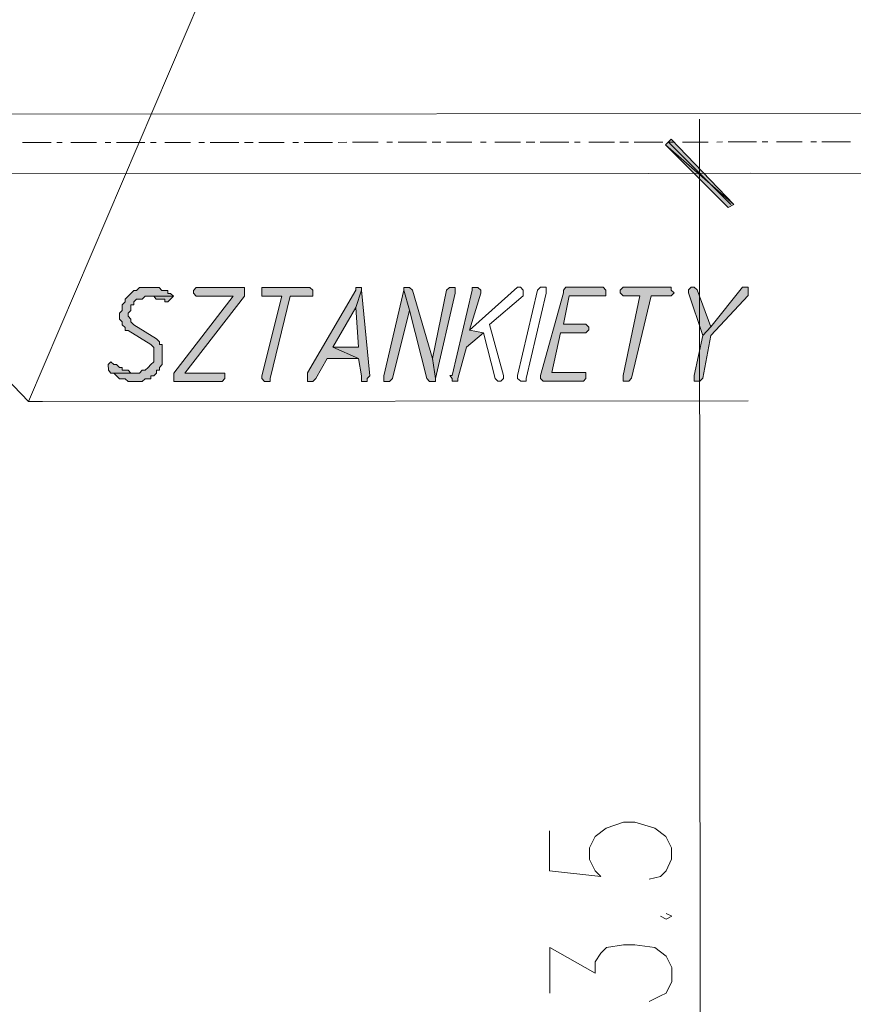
# Model space of a CAD drawing. Header units: inches. Extents: x -5850 to 5646, y 8947 to 13007.
# Tile 66 of 256: x -4254 to -4131, y 10320 to 10466. Entities that reach past the tile are written whole.
import ezdxf

# ---------------------------------------------------------------- set-up
doc = ezdxf.new("R2010")
doc.units = ezdxf.units.IN
doc.header["$MEASUREMENT"] = 0
doc.layers.add('at_Entity', color=7, linetype='Continuous')
doc.layers.add('at_Solid', color=7, linetype='Continuous')

msp = doc.modelspace()

# ---------------------------------------------------------------- hatches: boundary and pattern name
at = {"layer": 'at_Solid', "lineweight": 20}
for points in [[(-4157.58, 10448.25), (-4158.42, 10447.4), (-4148.26, 10438.54)], [(-4158.42, 10447.4), (-4148.26, 10438.54), (-4149.1, 10438.12)], [(-4235.24, 10426.22), (-4236.53, 10426.22), (-4236.97, 10425.79), (-4237.36, 10425.79), (-4237.81, 10425.37), (-4238.2, 10424.94), (-4238.64, 10424.53), (-4238.64, 10424.1), (-4239.09, 10423.68), (-4239.09, 10422.83), (-4239.48, 10422.41), (-4239.48, 10421.99), (-4239.48, 10421.56), (-4239.09, 10421.15), (-4239.09, 10420.72), (-4238.64, 10420.3), (-4238.64, 10419.87), (-4238.19, 10419.87), (-4234.85, 10417.76), (-4234.4, 10417.35), (-4234.4, 10415.23), (-4234.84, 10414.81), (-4235.23, 10414.39), (-4235.68, 10413.97), (-4236.13, 10413.97), (-4236.52, 10413.54), (-4240.75, 10413.54), (-4240.31, 10413.54), (-4239.92, 10413.11), (-4239.47, 10412.69), (-4238.63, 10412.69), (-4238.19, 10412.27), (-4236.12, 10412.28), (-4235.68, 10412.69), (-4234.84, 10412.7), (-4234.84, 10413.12), (-4234.4, 10413.12), (-4234.01, 10413.54), (-4234.01, 10413.97), (-4233.56, 10413.97), (-4233.56, 10414.39), (-4233.17, 10414.81), (-4233.17, 10417.77), (-4233.56, 10417.77), (-4233.56, 10418.19), (-4234.01, 10418.61), (-4237.36, 10420.72), (-4237.81, 10421.15), (-4237.81, 10421.56), (-4238.2, 10421.99), (-4238.2, 10422.41), (-4237.81, 10422.83), (-4237.81, 10423.68), (-4237.36, 10423.68), (-4237.36, 10424.1), (-4236.97, 10424.53), (-4236.14, 10424.53), (-4235.69, 10424.95), (-4231.45, 10424.95), (-4231.9, 10425.37), (-4232.29, 10425.37), (-4232.29, 10425.8), (-4233.18, 10425.8), (-4233.57, 10426.22), (-4234.85, 10426.22)], [(-4235.24, 10426.22), (-4236.53, 10426.22), (-4236.97, 10425.79), (-4237.36, 10425.79), (-4237.81, 10425.37), (-4238.2, 10424.94), (-4238.64, 10424.53), (-4238.64, 10424.1), (-4239.09, 10423.68), (-4239.09, 10422.83), (-4239.48, 10422.41), (-4239.48, 10421.99), (-4239.48, 10421.56), (-4239.09, 10421.15), (-4239.09, 10420.72), (-4238.64, 10420.3), (-4238.64, 10419.87), (-4238.19, 10419.87), (-4234.85, 10417.76), (-4234.4, 10417.35), (-4234.4, 10415.23), (-4234.84, 10414.81), (-4235.23, 10414.39), (-4235.68, 10413.97), (-4236.13, 10413.97), (-4236.52, 10413.54), (-4240.75, 10413.54), (-4240.31, 10413.54), (-4239.92, 10413.11), (-4239.47, 10412.69), (-4238.63, 10412.69), (-4238.19, 10412.27), (-4236.12, 10412.28), (-4235.68, 10412.69), (-4234.84, 10412.7), (-4234.84, 10413.12), (-4234.4, 10413.12), (-4234.01, 10413.54), (-4234.01, 10413.97), (-4233.56, 10413.97), (-4233.56, 10414.39), (-4233.17, 10414.81), (-4233.17, 10417.77), (-4233.56, 10417.77), (-4233.56, 10418.19), (-4234.01, 10418.61), (-4237.36, 10420.72), (-4237.81, 10421.15), (-4237.81, 10421.56), (-4238.2, 10421.99), (-4238.2, 10422.41), (-4237.81, 10422.83), (-4237.81, 10423.68), (-4237.36, 10423.68), (-4237.36, 10424.1), (-4236.97, 10424.53), (-4236.14, 10424.53), (-4235.69, 10424.95), (-4231.45, 10424.95), (-4231.9, 10425.37), (-4232.29, 10425.37), (-4232.29, 10425.8), (-4233.18, 10425.8), (-4233.57, 10426.22), (-4234.85, 10426.22)], [(-4221.3, 10426.23), (-4228.11, 10426.22), (-4228.5, 10425.8), (-4228.5, 10425.38), (-4228.11, 10424.95), (-4222.58, 10424.96), (-4231.44, 10413.55), (-4231.44, 10412.28), (-4224.25, 10412.29), (-4223.86, 10412.71), (-4223.86, 10413.55), (-4229.77, 10413.55), (-4220.91, 10424.96), (-4220.91, 10426.23)], [(-4221.3, 10426.23), (-4228.11, 10426.22), (-4228.5, 10425.8), (-4228.5, 10425.38), (-4228.11, 10424.95), (-4222.58, 10424.96), (-4231.44, 10413.55), (-4231.44, 10412.28), (-4224.25, 10412.29), (-4223.86, 10412.71), (-4223.86, 10413.55), (-4229.77, 10413.55), (-4220.91, 10424.96), (-4220.91, 10426.23)], [(-4211.6, 10426.24), (-4218.35, 10426.23), (-4218.35, 10425.39), (-4218.35, 10424.96), (-4215.39, 10424.96), (-4218.34, 10413.13), (-4218.34, 10412.71), (-4217.95, 10412.29), (-4217.11, 10412.29), (-4217.11, 10412.71), (-4214.16, 10424.97), (-4210.76, 10424.97), (-4210.76, 10425.82), (-4211.21, 10426.24)], [(-4211.6, 10426.24), (-4218.35, 10426.23), (-4218.35, 10425.39), (-4218.35, 10424.96), (-4215.39, 10424.96), (-4218.34, 10413.13), (-4218.34, 10412.71), (-4217.95, 10412.29), (-4217.11, 10412.29), (-4217.11, 10412.71), (-4214.16, 10424.97), (-4210.76, 10424.97), (-4210.76, 10425.82), (-4211.21, 10426.24)], [(-4204.02, 10426.25), (-4204.41, 10426.25), (-4204.41, 10425.82), (-4211.59, 10413.56), (-4211.59, 10412.3), (-4210.75, 10412.3), (-4210.31, 10412.72), (-4208.64, 10415.68), (-4204.01, 10415.68), (-4207.8, 10417.37), (-4204.4, 10423.28), (-4203.57, 10425.82), (-4203.57, 10426.25)], [(-4204.02, 10426.25), (-4204.41, 10426.25), (-4204.41, 10425.82), (-4211.59, 10413.56), (-4211.59, 10412.3), (-4210.75, 10412.3), (-4210.31, 10412.72), (-4208.64, 10415.68), (-4204.01, 10415.68), (-4207.8, 10417.37), (-4204.4, 10423.28), (-4203.57, 10425.82), (-4203.57, 10426.25)], [(-4196.82, 10426.25), (-4197.27, 10426.25), (-4197.27, 10425.83), (-4196.43, 10422.87), (-4193.86, 10412.73), (-4193.46, 10412.31), (-4192.57, 10412.31), (-4192.57, 10412.73), (-4193.02, 10415.69), (-4195.99, 10425.83), (-4196.43, 10426.25)], [(-4196.82, 10426.25), (-4197.27, 10426.25), (-4197.27, 10425.83), (-4196.43, 10422.87), (-4193.86, 10412.73), (-4193.46, 10412.31), (-4192.57, 10412.31), (-4192.57, 10412.73), (-4193.02, 10415.69), (-4195.99, 10425.83), (-4196.43, 10426.25)], [(-4190.08, 10426.26), (-4190.47, 10426.26), (-4190.91, 10425.83), (-4193.02, 10415.69), (-4192.57, 10412.73), (-4189.63, 10425.41), (-4189.63, 10426.26)], [(-4190.08, 10426.26), (-4190.47, 10426.26), (-4190.91, 10425.83), (-4193.02, 10415.69), (-4192.57, 10412.73), (-4189.63, 10425.41), (-4189.63, 10426.26)], [(-4186.67, 10426.26), (-4187.12, 10426.26), (-4187.12, 10425.84), (-4190.06, 10413.16), (-4190.45, 10413.16), (-4190.06, 10412.74), (-4190.06, 10412.32), (-4189.23, 10412.32), (-4189.23, 10412.74), (-4187.95, 10417.39), (-4185.44, 10419.5), (-4187.5, 10419.92), (-4185.84, 10425.41), (-4185.84, 10425.84), (-4186.28, 10426.26)], [(-4186.67, 10426.26), (-4187.12, 10426.26), (-4187.12, 10425.84), (-4190.06, 10413.16), (-4190.45, 10413.16), (-4190.06, 10412.74), (-4190.06, 10412.32), (-4189.23, 10412.32), (-4189.23, 10412.74), (-4187.95, 10417.39), (-4185.44, 10419.5), (-4187.5, 10419.92), (-4185.84, 10425.41), (-4185.84, 10425.84), (-4186.28, 10426.26)], [(-4168.1, 10426.28), (-4173.18, 10426.27), (-4173.57, 10425.85), (-4173.57, 10425.43), (-4176.96, 10413.17), (-4176.96, 10412.75), (-4176.57, 10412.33), (-4170.6, 10412.33), (-4170.21, 10412.75), (-4170.21, 10413.6), (-4175.29, 10413.6), (-4174.01, 10419.51), (-4170.22, 10419.52), (-4169.77, 10419.94), (-4169.77, 10420.36), (-4170.22, 10420.78), (-4173.56, 10420.78), (-4172.73, 10425), (-4167.27, 10425.01), (-4167.27, 10425.85), (-4167.66, 10426.28)], [(-4168.1, 10426.28), (-4173.18, 10426.27), (-4173.57, 10425.85), (-4173.57, 10425.43), (-4176.96, 10413.17), (-4176.96, 10412.75), (-4176.57, 10412.33), (-4170.6, 10412.33), (-4170.21, 10412.75), (-4170.21, 10413.6), (-4175.29, 10413.6), (-4174.01, 10419.51), (-4170.22, 10419.52), (-4169.77, 10419.94), (-4169.77, 10420.36), (-4170.22, 10420.78), (-4173.56, 10420.78), (-4172.73, 10425), (-4167.27, 10425.01), (-4167.27, 10425.85), (-4167.66, 10426.28)], [(-4157.96, 10426.29), (-4164.7, 10426.28), (-4165.15, 10425.86), (-4165.15, 10425.43), (-4164.7, 10425.01), (-4162.19, 10425.01), (-4164.69, 10413.18), (-4164.69, 10412.34), (-4163.85, 10412.34), (-4163.46, 10412.76), (-4160.52, 10425.01), (-4157.56, 10425.02), (-4157.12, 10425.44), (-4157.56, 10425.86), (-4157.57, 10426.29)], [(-4157.96, 10426.29), (-4164.7, 10426.28), (-4165.15, 10425.86), (-4165.15, 10425.43), (-4164.7, 10425.01), (-4162.19, 10425.01), (-4164.69, 10413.18), (-4164.69, 10412.34), (-4163.85, 10412.34), (-4163.46, 10412.76), (-4160.52, 10425.01), (-4157.56, 10425.02), (-4157.12, 10425.44), (-4157.56, 10425.86), (-4157.57, 10426.29)], [(-4154.61, 10426.29), (-4155, 10425.87), (-4155, 10425.44), (-4152.87, 10419.11), (-4151.65, 10420.38), (-4153.72, 10425.87), (-4154.16, 10426.29)], [(-4154.61, 10426.29), (-4155, 10425.87), (-4155, 10425.44), (-4152.87, 10419.11), (-4151.65, 10420.38), (-4153.72, 10425.87), (-4154.16, 10426.29)], [(-4146.58, 10426.3), (-4146.97, 10426.3), (-4151.65, 10420.38), (-4152.87, 10419.11), (-4154.15, 10413.19), (-4154.15, 10412.35), (-4153.31, 10412.35), (-4152.87, 10412.77), (-4151.65, 10419.11), (-4146.13, 10425.03), (-4146.13, 10426.3)], [(-4146.58, 10426.3), (-4146.97, 10426.3), (-4151.65, 10420.38), (-4152.87, 10419.11), (-4154.15, 10413.19), (-4154.15, 10412.35), (-4153.31, 10412.35), (-4152.87, 10412.77), (-4151.65, 10419.11), (-4146.13, 10425.03), (-4146.13, 10426.3)], [(-4231.45, 10424.95), (-4235.69, 10424.95), (-4234.41, 10424.95), (-4234.02, 10424.53), (-4232.73, 10424.53), (-4232.73, 10424.11), (-4232.29, 10424.11), (-4231.9, 10424.53)], [(-4231.45, 10424.95), (-4235.69, 10424.95), (-4234.41, 10424.95), (-4234.02, 10424.53), (-4232.73, 10424.53), (-4232.73, 10424.11), (-4232.29, 10424.11), (-4231.9, 10424.53)], [(-4203.57, 10425.82), (-4204.4, 10423.28), (-4204.01, 10417.37), (-4207.8, 10417.37), (-4204.01, 10415.68), (-4203.56, 10413.15), (-4203.56, 10412.3), (-4202.72, 10412.31), (-4202.72, 10412.72), (-4202.33, 10413.15)], [(-4203.57, 10425.82), (-4204.4, 10423.28), (-4204.01, 10417.37), (-4207.8, 10417.37), (-4204.01, 10415.68), (-4203.56, 10413.15), (-4203.56, 10412.3), (-4202.72, 10412.31), (-4202.72, 10412.72), (-4202.33, 10413.15)], [(-4197.27, 10425.83), (-4200.21, 10413.15), (-4200.21, 10412.31), (-4199.38, 10412.31), (-4198.93, 10412.73), (-4196.43, 10422.87)], [(-4197.27, 10425.83), (-4200.21, 10413.15), (-4200.21, 10412.31), (-4199.38, 10412.31), (-4198.93, 10412.73), (-4196.43, 10422.87)], [(-4240.76, 10415.23), (-4241.15, 10414.8), (-4241.14, 10413.96), (-4240.75, 10413.54), (-4236.96, 10413.54), (-4237.8, 10413.54), (-4238.19, 10413.96), (-4239.08, 10413.96), (-4239.08, 10414.39), (-4239.47, 10414.39), (-4239.92, 10414.8), (-4240.31, 10414.8)], [(-4240.76, 10415.23), (-4241.15, 10414.8), (-4241.14, 10413.96), (-4240.75, 10413.54), (-4236.96, 10413.54), (-4237.8, 10413.54), (-4238.19, 10413.96), (-4239.08, 10413.96), (-4239.08, 10414.39), (-4239.47, 10414.39), (-4239.92, 10414.8), (-4240.31, 10414.8)]]:
    msp.add_hatch(color=7, dxfattribs=at).paths.add_polyline_path(points)

# ---------------------------------------------------------------- linework, layer by layer
at = {"layer": 'at_Entity', "color": 7, "lineweight": 20}
for p, q in [((-4220.52, 10485.36), (-4253.02, 10409.31)), ((-4324.02, 10483.16), (-4253.02, 10409.31)), ((-4005.07, 10452.19), (-4288.91, 10451.93)), ((-4153.33, 10434.74), (-4153.35, 10451.21)), ((-4157.58, 10448.25), (-4158.42, 10447.4)), ((-4148.26, 10438.54), (-4157.58, 10448.25)), ((-4158.42, 10447.4), (-4148.26, 10438.54)), ((-4158.42, 10447.4), (-4148.26, 10438.54)), ((-4149.1, 10438.12), (-4158.42, 10447.4)), ((-4148.71, 10438.54), (-4157.97, 10447.83)), ((-4005.07, 10443.31), (-4288.9, 10443.06)), ((-4160.93, 10443.18), (-4145.76, 10443.19)), ((-4153.34, 10437.69), (-4153.13, 10205.79)), ((-4148.26, 10438.54), (-4149.1, 10438.12)), ((-4236.53, 10426.22), (-4236.97, 10425.79)), ((-4236.53, 10426.22), (-4236.97, 10425.79)), ((-4235.24, 10426.22), (-4236.53, 10426.22)), ((-4235.24, 10426.22), (-4236.53, 10426.22)), ((-4234.85, 10426.22), (-4235.24, 10426.22)), ((-4234.85, 10426.22), (-4235.24, 10426.22)), ((-4233.57, 10426.22), (-4234.85, 10426.22)), ((-4233.57, 10426.22), (-4234.85, 10426.22)), ((-4233.18, 10425.8), (-4233.57, 10426.22)), ((-4233.18, 10425.8), (-4233.57, 10426.22)), ((-4228.11, 10426.22), (-4228.5, 10425.8)), ((-4228.11, 10426.22), (-4228.5, 10425.8)), ((-4221.3, 10426.23), (-4228.11, 10426.22)), ((-4221.3, 10426.23), (-4228.11, 10426.22)), ((-4220.91, 10426.23), (-4221.3, 10426.23)), ((-4220.91, 10426.23), (-4221.3, 10426.23)), ((-4220.91, 10424.96), (-4220.91, 10426.23)), ((-4220.91, 10426.23), (-4220.91, 10426.23)), ((-4220.91, 10424.96), (-4220.91, 10426.23)), ((-4220.91, 10426.23), (-4220.91, 10426.23)), ((-4211.6, 10426.24), (-4218.35, 10426.23)), ((-4211.6, 10426.24), (-4218.35, 10426.23)), ((-4218.35, 10426.23), (-4218.35, 10425.39)), ((-4218.35, 10426.23), (-4218.35, 10425.39)), ((-4211.21, 10426.24), (-4211.6, 10426.24)), ((-4211.21, 10426.24), (-4211.6, 10426.24)), ((-4210.76, 10425.82), (-4211.21, 10426.24)), ((-4210.76, 10425.82), (-4211.21, 10426.24)), ((-4204.02, 10426.25), (-4204.41, 10426.25)), ((-4204.41, 10426.25), (-4204.41, 10425.82)), ((-4204.02, 10426.25), (-4204.41, 10426.25)), ((-4204.41, 10426.25), (-4204.41, 10425.82)), ((-4203.57, 10426.25), (-4204.02, 10426.25)), ((-4203.57, 10426.25), (-4204.02, 10426.25)), ((-4203.57, 10425.82), (-4203.57, 10426.25)), ((-4203.57, 10425.82), (-4203.57, 10426.25)), ((-4196.82, 10426.25), (-4197.27, 10426.25)), ((-4197.27, 10426.25), (-4197.27, 10425.83)), ((-4196.82, 10426.25), (-4197.27, 10426.25)), ((-4197.27, 10426.25), (-4197.27, 10425.83)), ((-4196.43, 10426.25), (-4196.82, 10426.25)), ((-4196.43, 10426.25), (-4196.82, 10426.25)), ((-4195.99, 10425.83), (-4196.43, 10426.25)), ((-4195.99, 10425.83), (-4196.43, 10426.25)), ((-4190.47, 10426.26), (-4190.91, 10425.83)), ((-4190.47, 10426.26), (-4190.91, 10425.83)), ((-4190.08, 10426.26), (-4190.47, 10426.26)), ((-4190.08, 10426.26), (-4190.47, 10426.26)), ((-4189.63, 10426.26), (-4190.08, 10426.26)), ((-4189.63, 10426.26), (-4190.08, 10426.26)), ((-4189.63, 10425.41), (-4189.63, 10426.26)), ((-4189.63, 10425.41), (-4189.63, 10426.26)), ((-4180.37, 10426.27), (-4187.5, 10419.92)), ((-4180.37, 10426.27), (-4187.5, 10419.92)), ((-4186.67, 10426.26), (-4187.12, 10426.26)), ((-4187.12, 10426.26), (-4187.12, 10425.84)), ((-4186.67, 10426.26), (-4187.12, 10426.26)), ((-4187.12, 10426.26), (-4187.12, 10425.84)), ((-4186.28, 10426.26), (-4186.67, 10426.26)), ((-4186.28, 10426.26), (-4186.67, 10426.26)), ((-4185.84, 10425.84), (-4186.28, 10426.26)), ((-4185.84, 10425.84), (-4186.28, 10426.26)), ((-4179.93, 10426.27), (-4180.37, 10426.27)), ((-4179.93, 10426.27), (-4180.37, 10426.27)), ((-4179.54, 10425.84), (-4179.93, 10426.27)), ((-4179.93, 10426.27), (-4179.93, 10426.27)), ((-4179.54, 10425.84), (-4179.93, 10426.27)), ((-4179.93, 10426.27), (-4179.93, 10426.27)), ((-4177.42, 10425.85), (-4176.97, 10426.27)), ((-4177.42, 10425.85), (-4176.97, 10426.27)), ((-4176.97, 10426.27), (-4176.13, 10426.27)), ((-4176.97, 10426.27), (-4176.13, 10426.27)), ((-4176.13, 10426.27), (-4176.13, 10425.42)), ((-4176.13, 10426.27), (-4176.13, 10425.42)), ((-4173.18, 10426.27), (-4173.57, 10425.85)), ((-4173.18, 10426.27), (-4173.57, 10425.85)), ((-4168.1, 10426.28), (-4173.18, 10426.27)), ((-4168.1, 10426.28), (-4173.18, 10426.27)), ((-4167.66, 10426.28), (-4168.1, 10426.28)), ((-4167.66, 10426.28), (-4168.1, 10426.28)), ((-4167.27, 10425.85), (-4167.66, 10426.28)), ((-4167.27, 10425.85), (-4167.66, 10426.28)), ((-4164.7, 10426.28), (-4165.15, 10425.86)), ((-4164.7, 10426.28), (-4165.15, 10425.86)), ((-4157.96, 10426.29), (-4164.7, 10426.28)), ((-4157.96, 10426.29), (-4164.7, 10426.28)), ((-4157.57, 10426.29), (-4157.96, 10426.29)), ((-4157.57, 10426.29), (-4157.96, 10426.29)), ((-4157.56, 10425.86), (-4157.57, 10426.29)), ((-4157.56, 10425.86), (-4157.57, 10426.29)), ((-4154.61, 10426.29), (-4155, 10425.87)), ((-4154.61, 10426.29), (-4155, 10425.87)), ((-4154.61, 10426.29), (-4154.61, 10426.29)), ((-4154.16, 10426.29), (-4154.61, 10426.29)), ((-4154.61, 10426.29), (-4154.61, 10426.29)), ((-4154.16, 10426.29), (-4154.61, 10426.29)), ((-4153.72, 10425.87), (-4154.16, 10426.29)), ((-4153.72, 10425.87), (-4154.16, 10426.29)), ((-4146.97, 10426.3), (-4151.65, 10420.38)), ((-4146.97, 10426.3), (-4151.65, 10420.38)), ((-4146.58, 10426.3), (-4146.97, 10426.3)), ((-4146.58, 10426.3), (-4146.97, 10426.3)), ((-4146.13, 10426.3), (-4146.58, 10426.3)), ((-4146.13, 10426.3), (-4146.58, 10426.3)), ((-4146.13, 10425.03), (-4146.13, 10426.3)), ((-4146.13, 10426.3), (-4146.13, 10426.3)), ((-4146.13, 10425.03), (-4146.13, 10426.3)), ((-4146.13, 10426.3), (-4146.13, 10426.3)), ((-4238.2, 10424.94), (-4238.64, 10424.53)), ((-4238.2, 10424.94), (-4238.64, 10424.53)), ((-4238.64, 10424.53), (-4238.64, 10424.1)), ((-4238.64, 10424.53), (-4238.64, 10424.1)), ((-4237.81, 10425.37), (-4238.2, 10424.94)), ((-4237.81, 10425.37), (-4238.2, 10424.94)), ((-4238.2, 10424.94), (-4238.2, 10424.94)), ((-4238.2, 10424.94), (-4238.2, 10424.94)), ((-4237.36, 10425.79), (-4237.81, 10425.37)), ((-4237.36, 10425.79), (-4237.81, 10425.37)), ((-4236.97, 10425.79), (-4237.36, 10425.79)), ((-4236.97, 10425.79), (-4237.36, 10425.79)), ((-4237.36, 10424.1), (-4236.97, 10424.53)), ((-4237.36, 10424.1), (-4236.97, 10424.53)), ((-4236.97, 10424.53), (-4236.14, 10424.53)), ((-4236.97, 10424.53), (-4236.14, 10424.53)), ((-4236.14, 10424.53), (-4235.69, 10424.95)), ((-4236.14, 10424.53), (-4235.69, 10424.95)), ((-4231.45, 10424.95), (-4235.69, 10424.95)), ((-4235.69, 10424.95), (-4234.41, 10424.95)), ((-4235.69, 10424.95), (-4231.45, 10424.95)), ((-4231.45, 10424.95), (-4235.69, 10424.95)), ((-4235.69, 10424.95), (-4234.41, 10424.95)), ((-4235.69, 10424.95), (-4231.45, 10424.95)), ((-4234.41, 10424.95), (-4234.02, 10424.53)), ((-4234.41, 10424.95), (-4234.02, 10424.53)), ((-4234.02, 10424.53), (-4232.73, 10424.53)), ((-4234.02, 10424.53), (-4232.73, 10424.53)), ((-4232.29, 10425.8), (-4233.18, 10425.8)), ((-4232.29, 10425.8), (-4233.18, 10425.8)), ((-4232.73, 10424.53), (-4232.73, 10424.11)), ((-4232.73, 10424.53), (-4232.73, 10424.11)), ((-4232.29, 10425.37), (-4232.29, 10425.8)), ((-4232.29, 10425.37), (-4232.29, 10425.8)), ((-4231.9, 10425.37), (-4232.29, 10425.37)), ((-4231.9, 10425.37), (-4232.29, 10425.37)), ((-4232.29, 10424.11), (-4231.9, 10424.53)), ((-4232.29, 10424.11), (-4231.9, 10424.53)), ((-4231.45, 10424.95), (-4231.9, 10425.37)), ((-4231.45, 10424.95), (-4231.9, 10425.37)), ((-4231.9, 10424.53), (-4231.45, 10424.95)), ((-4231.9, 10424.53), (-4231.45, 10424.95)), ((-4231.9, 10424.53), (-4231.9, 10424.53)), ((-4231.9, 10424.53), (-4231.9, 10424.53)), ((-4222.58, 10424.96), (-4231.44, 10413.55)), ((-4222.58, 10424.96), (-4231.44, 10413.55)), ((-4229.77, 10413.55), (-4220.91, 10424.96)), ((-4229.77, 10413.55), (-4220.91, 10424.96)), ((-4228.5, 10425.8), (-4228.5, 10425.38)), ((-4228.5, 10425.8), (-4228.5, 10425.38)), ((-4228.5, 10425.38), (-4228.5, 10425.38)), ((-4228.5, 10425.38), (-4228.11, 10424.95)), ((-4228.5, 10425.38), (-4228.5, 10425.38)), ((-4228.5, 10425.38), (-4228.11, 10424.95)), ((-4228.11, 10424.95), (-4222.58, 10424.96)), ((-4228.11, 10424.95), (-4222.58, 10424.96)), ((-4218.35, 10425.39), (-4218.35, 10424.96)), ((-4218.35, 10425.39), (-4218.35, 10424.96)), ((-4218.35, 10424.96), (-4215.39, 10424.96)), ((-4218.35, 10424.96), (-4215.39, 10424.96)), ((-4215.39, 10424.96), (-4218.34, 10413.13)), ((-4215.39, 10424.96), (-4218.34, 10413.13)), ((-4217.11, 10412.71), (-4214.16, 10424.97)), ((-4217.11, 10412.71), (-4214.16, 10424.97)), ((-4214.16, 10424.97), (-4210.76, 10424.97)), ((-4214.16, 10424.97), (-4210.76, 10424.97)), ((-4204.41, 10425.82), (-4211.59, 10413.56)), ((-4204.41, 10425.82), (-4211.59, 10413.56)), ((-4210.76, 10424.97), (-4210.76, 10425.82)), ((-4210.76, 10424.97), (-4210.76, 10425.82)), ((-4203.57, 10425.82), (-4204.4, 10423.28)), ((-4204.4, 10423.28), (-4203.57, 10425.82)), ((-4203.57, 10425.82), (-4204.4, 10423.28)), ((-4204.4, 10423.28), (-4203.57, 10425.82)), ((-4202.33, 10413.15), (-4203.57, 10425.82)), ((-4202.33, 10413.15), (-4203.57, 10425.82)), ((-4197.27, 10425.83), (-4200.21, 10413.15)), ((-4197.27, 10425.83), (-4200.21, 10413.15)), ((-4196.43, 10422.87), (-4197.27, 10425.83)), ((-4197.27, 10425.83), (-4196.43, 10422.87)), ((-4196.43, 10422.87), (-4197.27, 10425.83)), ((-4197.27, 10425.83), (-4196.43, 10422.87)), ((-4193.02, 10415.69), (-4195.99, 10425.83)), ((-4195.99, 10425.83), (-4195.99, 10425.83)), ((-4193.02, 10415.69), (-4195.99, 10425.83)), ((-4195.99, 10425.83), (-4195.99, 10425.83)), ((-4190.91, 10425.83), (-4193.02, 10415.69)), ((-4190.91, 10425.83), (-4193.02, 10415.69)), ((-4192.57, 10412.73), (-4189.63, 10425.41)), ((-4192.57, 10412.73), (-4189.63, 10425.41)), ((-4187.12, 10425.84), (-4190.06, 10413.16)), ((-4187.12, 10425.84), (-4190.06, 10413.16)), ((-4187.5, 10419.92), (-4185.84, 10425.41)), ((-4187.5, 10419.92), (-4185.84, 10425.41)), ((-4185.84, 10425.41), (-4185.84, 10425.84)), ((-4185.84, 10425.41), (-4185.84, 10425.84)), ((-4184.55, 10420.77), (-4179.53, 10425)), ((-4184.55, 10420.77), (-4179.53, 10425)), ((-4180.36, 10413.17), (-4177.42, 10425.85)), ((-4180.36, 10413.17), (-4177.42, 10425.85)), ((-4179.53, 10425), (-4179.54, 10425.84)), ((-4179.53, 10425), (-4179.54, 10425.84)), ((-4176.13, 10425.42), (-4179.08, 10412.75)), ((-4176.13, 10425.42), (-4179.08, 10412.75)), ((-4173.57, 10425.43), (-4176.96, 10413.17)), ((-4173.57, 10425.43), (-4176.96, 10413.17)), ((-4176.13, 10425.42), (-4176.13, 10425.42)), ((-4176.13, 10425.42), (-4176.13, 10425.42)), ((-4176.13, 10425.42), (-4176.13, 10425.42)), ((-4176.13, 10425.42), (-4176.13, 10425.42)), ((-4173.57, 10425.85), (-4173.57, 10425.43)), ((-4173.57, 10425.85), (-4173.57, 10425.43)), ((-4173.56, 10420.78), (-4172.73, 10425)), ((-4173.56, 10420.78), (-4172.73, 10425)), ((-4172.73, 10425), (-4167.27, 10425.01)), ((-4172.73, 10425), (-4167.27, 10425.01)), ((-4167.27, 10425.01), (-4167.27, 10425.85)), ((-4167.27, 10425.01), (-4167.27, 10425.85)), ((-4165.15, 10425.86), (-4165.15, 10425.43)), ((-4165.15, 10425.86), (-4165.15, 10425.43)), ((-4165.15, 10425.43), (-4165.15, 10425.43)), ((-4165.15, 10425.43), (-4164.7, 10425.01)), ((-4165.15, 10425.43), (-4165.15, 10425.43)), ((-4165.15, 10425.43), (-4164.7, 10425.01)), ((-4164.7, 10425.01), (-4162.19, 10425.01)), ((-4164.7, 10425.01), (-4162.19, 10425.01)), ((-4162.19, 10425.01), (-4164.69, 10413.18)), ((-4162.19, 10425.01), (-4164.69, 10413.18)), ((-4163.46, 10412.76), (-4160.52, 10425.01)), ((-4163.46, 10412.76), (-4160.52, 10425.01)), ((-4160.52, 10425.01), (-4157.56, 10425.02)), ((-4160.52, 10425.01), (-4157.56, 10425.02)), ((-4157.12, 10425.44), (-4157.56, 10425.86)), ((-4157.12, 10425.44), (-4157.56, 10425.86)), ((-4157.56, 10425.02), (-4157.12, 10425.44)), ((-4157.56, 10425.02), (-4157.12, 10425.44)), ((-4155, 10425.87), (-4155, 10425.44)), ((-4155, 10425.87), (-4155, 10425.44)), ((-4155, 10425.44), (-4155, 10425.44)), ((-4155, 10425.44), (-4152.87, 10419.11)), ((-4155, 10425.44), (-4155, 10425.44)), ((-4155, 10425.44), (-4152.87, 10419.11)), ((-4151.65, 10420.38), (-4153.72, 10425.87)), ((-4153.72, 10425.87), (-4153.72, 10425.87)), ((-4151.65, 10420.38), (-4153.72, 10425.87)), ((-4153.72, 10425.87), (-4153.72, 10425.87)), ((-4151.65, 10419.11), (-4146.13, 10425.03)), ((-4151.65, 10419.11), (-4146.13, 10425.03)), ((-4238.64, 10424.1), (-4239.09, 10423.68)), ((-4238.64, 10424.1), (-4239.09, 10423.68)), ((-4239.09, 10423.68), (-4239.09, 10422.83)), ((-4239.09, 10423.68), (-4239.09, 10422.83)), ((-4237.81, 10422.83), (-4237.81, 10423.68)), ((-4237.81, 10423.68), (-4237.36, 10423.68)), ((-4237.81, 10422.83), (-4237.81, 10423.68)), ((-4237.81, 10423.68), (-4237.36, 10423.68)), ((-4237.36, 10423.68), (-4237.36, 10424.1)), ((-4237.36, 10423.68), (-4237.36, 10424.1)), ((-4232.73, 10424.11), (-4232.29, 10424.11)), ((-4232.73, 10424.11), (-4232.29, 10424.11)), ((-4207.8, 10417.37), (-4204.4, 10423.28)), ((-4207.8, 10417.37), (-4204.4, 10423.28)), ((-4204.4, 10423.28), (-4204.01, 10417.37)), ((-4204.4, 10423.28), (-4204.01, 10417.37)), ((-4239.09, 10422.83), (-4239.48, 10422.41)), ((-4239.09, 10422.83), (-4239.48, 10422.41)), ((-4239.48, 10422.41), (-4239.48, 10421.99)), ((-4239.48, 10422.41), (-4239.48, 10421.99)), ((-4239.48, 10421.99), (-4239.48, 10421.56)), ((-4239.48, 10421.99), (-4239.48, 10421.56)), ((-4238.2, 10422.41), (-4237.81, 10422.83)), ((-4238.2, 10422.41), (-4237.81, 10422.83)), ((-4238.2, 10421.99), (-4238.2, 10422.41)), ((-4238.2, 10421.99), (-4238.2, 10422.41)), ((-4237.81, 10421.56), (-4238.2, 10421.99)), ((-4237.81, 10421.56), (-4238.2, 10421.99)), ((-4198.93, 10412.73), (-4196.43, 10422.87)), ((-4198.93, 10412.73), (-4196.43, 10422.87)), ((-4196.43, 10422.87), (-4193.86, 10412.73)), ((-4196.43, 10422.87), (-4193.86, 10412.73)), ((-4239.48, 10421.56), (-4239.09, 10421.15)), ((-4239.48, 10421.56), (-4239.09, 10421.15)), ((-4239.09, 10421.15), (-4239.09, 10420.72)), ((-4239.09, 10421.15), (-4239.09, 10420.72)), ((-4239.09, 10420.72), (-4239.09, 10420.72)), ((-4239.09, 10420.72), (-4238.64, 10420.3)), ((-4239.09, 10420.72), (-4239.09, 10420.72)), ((-4239.09, 10420.72), (-4238.64, 10420.3)), ((-4238.64, 10420.3), (-4238.64, 10419.87)), ((-4238.64, 10420.3), (-4238.64, 10419.87)), ((-4237.81, 10421.15), (-4237.81, 10421.56)), ((-4237.81, 10421.15), (-4237.81, 10421.56)), ((-4237.36, 10420.72), (-4237.81, 10421.15)), ((-4237.36, 10420.72), (-4237.81, 10421.15)), ((-4234.01, 10418.61), (-4237.36, 10420.72)), ((-4234.01, 10418.61), (-4237.36, 10420.72)), ((-4182.48, 10413.17), (-4184.55, 10420.77)), ((-4182.48, 10413.17), (-4184.55, 10420.77)), ((-4170.22, 10420.78), (-4173.56, 10420.78)), ((-4170.22, 10420.78), (-4173.56, 10420.78)), ((-4169.77, 10420.36), (-4170.22, 10420.78)), ((-4169.77, 10420.36), (-4170.22, 10420.78)), ((-4169.77, 10419.94), (-4169.77, 10420.36)), ((-4169.77, 10419.94), (-4169.77, 10420.36)), ((-4151.65, 10420.38), (-4152.87, 10419.11)), ((-4152.87, 10419.11), (-4151.65, 10420.38)), ((-4151.65, 10420.38), (-4152.87, 10419.11)), ((-4152.87, 10419.11), (-4151.65, 10420.38)), ((-4238.64, 10419.87), (-4238.19, 10419.87)), ((-4238.64, 10419.87), (-4238.19, 10419.87)), ((-4238.19, 10419.87), (-4234.85, 10417.76)), ((-4238.19, 10419.87), (-4234.85, 10417.76)), ((-4187.95, 10417.39), (-4185.44, 10419.5)), ((-4187.95, 10417.39), (-4185.44, 10419.5)), ((-4187.5, 10419.92), (-4185.44, 10419.5)), ((-4185.44, 10419.5), (-4187.5, 10419.92)), ((-4187.5, 10419.92), (-4185.44, 10419.5)), ((-4185.44, 10419.5), (-4187.5, 10419.92)), ((-4185.44, 10419.5), (-4183.71, 10412.74)), ((-4185.44, 10419.5), (-4183.71, 10412.74)), ((-4175.29, 10413.6), (-4174.01, 10419.51)), ((-4175.29, 10413.6), (-4174.01, 10419.51)), ((-4174.01, 10419.51), (-4170.22, 10419.52)), ((-4174.01, 10419.51), (-4170.22, 10419.52)), ((-4170.22, 10419.52), (-4169.77, 10419.94)), ((-4170.22, 10419.52), (-4169.77, 10419.94)), ((-4152.87, 10419.11), (-4154.15, 10413.19)), ((-4152.87, 10419.11), (-4154.15, 10413.19)), ((-4152.87, 10412.77), (-4151.65, 10419.11)), ((-4152.87, 10412.77), (-4151.65, 10419.11)), ((-4234.85, 10417.76), (-4234.85, 10417.76)), ((-4234.85, 10417.76), (-4234.4, 10417.35)), ((-4234.85, 10417.76), (-4234.85, 10417.76)), ((-4234.85, 10417.76), (-4234.4, 10417.35)), ((-4234.4, 10417.35), (-4234.4, 10415.23)), ((-4234.4, 10417.35), (-4234.4, 10415.23)), ((-4233.56, 10418.19), (-4234.01, 10418.61)), ((-4234.01, 10418.61), (-4234.01, 10418.61)), ((-4233.56, 10418.19), (-4234.01, 10418.61)), ((-4234.01, 10418.61), (-4234.01, 10418.61)), ((-4233.56, 10417.77), (-4233.56, 10418.19)), ((-4233.56, 10417.77), (-4233.56, 10418.19)), ((-4233.17, 10417.77), (-4233.56, 10417.77)), ((-4233.17, 10417.77), (-4233.56, 10417.77)), ((-4233.17, 10414.81), (-4233.17, 10417.77)), ((-4233.17, 10414.81), (-4233.17, 10417.77)), ((-4204.01, 10417.37), (-4207.8, 10417.37)), ((-4207.8, 10417.37), (-4204.01, 10415.68)), ((-4204.01, 10415.68), (-4207.8, 10417.37)), ((-4204.01, 10417.37), (-4207.8, 10417.37)), ((-4207.8, 10417.37), (-4204.01, 10415.68)), ((-4204.01, 10415.68), (-4207.8, 10417.37)), ((-4189.23, 10412.74), (-4187.95, 10417.39)), ((-4189.23, 10412.74), (-4187.95, 10417.39)), ((-4240.76, 10415.23), (-4241.15, 10414.8)), ((-4240.76, 10415.23), (-4241.15, 10414.8)), ((-4241.15, 10414.8), (-4241.14, 10413.96)), ((-4241.15, 10414.8), (-4241.14, 10413.96)), ((-4240.76, 10415.23), (-4240.76, 10415.23)), ((-4240.31, 10414.8), (-4240.76, 10415.23)), ((-4240.76, 10415.23), (-4240.76, 10415.23)), ((-4240.31, 10414.8), (-4240.76, 10415.23)), ((-4239.92, 10414.8), (-4240.31, 10414.8)), ((-4239.92, 10414.8), (-4240.31, 10414.8)), ((-4239.47, 10414.39), (-4239.92, 10414.8)), ((-4239.47, 10414.39), (-4239.92, 10414.8)), ((-4239.08, 10414.39), (-4239.47, 10414.39)), ((-4239.08, 10414.39), (-4239.47, 10414.39)), ((-4239.08, 10413.96), (-4239.08, 10414.39)), ((-4239.08, 10413.96), (-4239.08, 10414.39)), ((-4235.23, 10414.39), (-4235.68, 10413.97)), ((-4235.23, 10414.39), (-4235.68, 10413.97)), ((-4234.84, 10414.81), (-4235.23, 10414.39)), ((-4234.84, 10414.81), (-4235.23, 10414.39)), ((-4234.4, 10415.23), (-4234.84, 10414.81)), ((-4234.4, 10415.23), (-4234.84, 10414.81)), ((-4234.84, 10414.81), (-4234.84, 10414.81)), ((-4234.84, 10414.81), (-4234.84, 10414.81)), ((-4233.56, 10414.39), (-4233.17, 10414.81)), ((-4233.56, 10414.39), (-4233.17, 10414.81)), ((-4233.56, 10413.97), (-4233.56, 10414.39)), ((-4233.56, 10413.97), (-4233.56, 10414.39)), ((-4210.31, 10412.72), (-4208.64, 10415.68)), ((-4210.31, 10412.72), (-4208.64, 10415.68)), ((-4208.64, 10415.68), (-4204.01, 10415.68)), ((-4208.64, 10415.68), (-4204.01, 10415.68)), ((-4204.01, 10415.68), (-4203.56, 10413.15)), ((-4204.01, 10415.68), (-4203.56, 10413.15)), ((-4193.02, 10415.69), (-4192.57, 10412.73)), ((-4192.57, 10412.73), (-4193.02, 10415.69)), ((-4193.02, 10415.69), (-4192.57, 10412.73)), ((-4192.57, 10412.73), (-4193.02, 10415.69)), ((-4241.14, 10413.96), (-4241.14, 10413.96)), ((-4241.14, 10413.96), (-4240.75, 10413.54)), ((-4241.14, 10413.96), (-4241.14, 10413.96)), ((-4241.14, 10413.96), (-4240.75, 10413.54)), ((-4240.75, 10413.54), (-4236.96, 10413.54)), ((-4236.52, 10413.54), (-4240.75, 10413.54)), ((-4240.75, 10413.54), (-4240.31, 10413.54)), ((-4240.75, 10413.54), (-4236.96, 10413.54)), ((-4236.52, 10413.54), (-4240.75, 10413.54)), ((-4240.75, 10413.54), (-4240.31, 10413.54)), ((-4240.31, 10413.54), (-4239.92, 10413.11)), ((-4240.31, 10413.54), (-4239.92, 10413.11)), ((-4239.92, 10413.11), (-4239.92, 10413.11)), ((-4239.92, 10413.11), (-4239.47, 10412.69)), ((-4239.92, 10413.11), (-4239.92, 10413.11)), ((-4239.92, 10413.11), (-4239.47, 10412.69)), ((-4238.19, 10413.96), (-4239.08, 10413.96)), ((-4238.19, 10413.96), (-4239.08, 10413.96)), ((-4237.8, 10413.54), (-4238.19, 10413.96)), ((-4237.8, 10413.54), (-4238.19, 10413.96)), ((-4236.96, 10413.54), (-4237.8, 10413.54)), ((-4236.96, 10413.54), (-4237.8, 10413.54)), ((-4236.13, 10413.97), (-4236.52, 10413.54)), ((-4236.13, 10413.97), (-4236.52, 10413.54)), ((-4235.68, 10413.97), (-4236.13, 10413.97)), ((-4235.68, 10413.97), (-4236.13, 10413.97)), ((-4234.84, 10412.7), (-4234.84, 10413.12)), ((-4234.84, 10413.12), (-4234.4, 10413.12)), ((-4234.84, 10412.7), (-4234.84, 10413.12)), ((-4234.84, 10413.12), (-4234.4, 10413.12)), ((-4234.4, 10413.12), (-4234.01, 10413.54)), ((-4234.4, 10413.12), (-4234.01, 10413.54)), ((-4234.01, 10413.54), (-4234.01, 10413.97)), ((-4234.01, 10413.97), (-4233.56, 10413.97)), ((-4234.01, 10413.54), (-4234.01, 10413.97)), ((-4234.01, 10413.97), (-4233.56, 10413.97)), ((-4231.44, 10413.55), (-4231.44, 10412.28)), ((-4231.44, 10413.55), (-4231.44, 10412.28)), ((-4223.86, 10413.55), (-4229.77, 10413.55)), ((-4223.86, 10413.55), (-4229.77, 10413.55)), ((-4223.86, 10412.71), (-4223.86, 10413.55)), ((-4223.86, 10412.71), (-4223.86, 10413.55)), ((-4218.34, 10413.13), (-4218.34, 10412.71)), ((-4218.34, 10413.13), (-4218.34, 10412.71)), ((-4211.59, 10413.56), (-4211.59, 10412.3)), ((-4211.59, 10413.56), (-4211.59, 10412.3)), ((-4203.56, 10413.15), (-4203.56, 10412.3)), ((-4203.56, 10413.15), (-4203.56, 10412.3)), ((-4202.72, 10412.72), (-4202.33, 10413.15)), ((-4202.72, 10412.72), (-4202.33, 10413.15)), ((-4200.21, 10413.15), (-4200.21, 10412.31)), ((-4200.21, 10413.15), (-4200.21, 10412.31)), ((-4190.06, 10413.16), (-4190.45, 10413.16)), ((-4190.45, 10413.16), (-4190.06, 10412.74)), ((-4190.06, 10413.16), (-4190.45, 10413.16)), ((-4190.45, 10413.16), (-4190.06, 10412.74)), ((-4182.48, 10412.74), (-4182.48, 10413.17)), ((-4182.48, 10413.17), (-4182.48, 10413.17)), ((-4182.48, 10412.74), (-4182.48, 10413.17)), ((-4182.48, 10413.17), (-4182.48, 10413.17)), ((-4180.36, 10412.74), (-4180.36, 10413.17)), ((-4180.36, 10413.17), (-4180.36, 10413.17)), ((-4180.36, 10412.74), (-4180.36, 10413.17)), ((-4180.36, 10413.17), (-4180.36, 10413.17)), ((-4176.96, 10413.17), (-4176.96, 10412.75)), ((-4176.96, 10413.17), (-4176.96, 10412.75)), ((-4170.21, 10413.6), (-4175.29, 10413.6)), ((-4170.21, 10413.6), (-4175.29, 10413.6)), ((-4170.21, 10412.75), (-4170.21, 10413.6)), ((-4170.21, 10412.75), (-4170.21, 10413.6)), ((-4164.69, 10413.18), (-4164.69, 10412.34)), ((-4164.69, 10413.18), (-4164.69, 10412.34)), ((-4154.15, 10413.19), (-4154.15, 10412.35)), ((-4154.15, 10413.19), (-4154.15, 10412.35)), ((-4239.47, 10412.69), (-4238.63, 10412.69)), ((-4239.47, 10412.69), (-4238.63, 10412.69)), ((-4238.63, 10412.69), (-4238.19, 10412.27)), ((-4238.63, 10412.69), (-4238.19, 10412.27)), ((-4238.19, 10412.27), (-4236.12, 10412.28)), ((-4238.19, 10412.27), (-4236.12, 10412.28)), ((-4236.12, 10412.28), (-4235.68, 10412.69)), ((-4236.12, 10412.28), (-4235.68, 10412.69)), ((-4235.68, 10412.69), (-4234.84, 10412.7)), ((-4235.68, 10412.69), (-4234.84, 10412.7)), ((-4231.44, 10412.28), (-4224.25, 10412.29)), ((-4231.44, 10412.28), (-4224.25, 10412.29)), ((-4224.25, 10412.29), (-4223.86, 10412.71)), ((-4224.25, 10412.29), (-4223.86, 10412.71)), ((-4218.34, 10412.71), (-4217.95, 10412.29)), ((-4218.34, 10412.71), (-4217.95, 10412.29)), ((-4217.95, 10412.29), (-4217.11, 10412.29)), ((-4217.95, 10412.29), (-4217.11, 10412.29)), ((-4217.11, 10412.29), (-4217.11, 10412.71)), ((-4217.11, 10412.29), (-4217.11, 10412.71)), ((-4211.59, 10412.3), (-4210.75, 10412.3)), ((-4211.59, 10412.3), (-4210.75, 10412.3)), ((-4210.75, 10412.3), (-4210.31, 10412.72)), ((-4210.75, 10412.3), (-4210.31, 10412.72)), ((-4203.56, 10412.3), (-4202.72, 10412.31)), ((-4203.56, 10412.3), (-4202.72, 10412.31)), ((-4202.72, 10412.31), (-4202.72, 10412.72)), ((-4202.72, 10412.31), (-4202.72, 10412.72)), ((-4200.21, 10412.31), (-4199.38, 10412.31)), ((-4200.21, 10412.31), (-4199.38, 10412.31)), ((-4199.38, 10412.31), (-4198.93, 10412.73)), ((-4199.38, 10412.31), (-4198.93, 10412.73)), ((-4193.86, 10412.73), (-4193.86, 10412.73)), ((-4193.86, 10412.73), (-4193.46, 10412.31)), ((-4193.86, 10412.73), (-4193.86, 10412.73)), ((-4193.86, 10412.73), (-4193.46, 10412.31)), ((-4193.46, 10412.31), (-4192.57, 10412.31)), ((-4193.46, 10412.31), (-4192.57, 10412.31)), ((-4192.57, 10412.31), (-4192.57, 10412.73)), ((-4192.57, 10412.31), (-4192.57, 10412.73)), ((-4190.06, 10412.74), (-4190.06, 10412.32)), ((-4190.06, 10412.74), (-4190.06, 10412.32)), ((-4190.06, 10412.32), (-4189.23, 10412.32)), ((-4190.06, 10412.32), (-4189.23, 10412.32)), ((-4189.23, 10412.32), (-4189.23, 10412.74)), ((-4189.23, 10412.32), (-4189.23, 10412.74)), ((-4183.71, 10412.74), (-4183.71, 10412.74)), ((-4183.71, 10412.74), (-4183.32, 10412.32)), ((-4183.71, 10412.74), (-4183.71, 10412.74)), ((-4183.71, 10412.74), (-4183.32, 10412.32)), ((-4183.32, 10412.32), (-4182.87, 10412.32)), ((-4183.32, 10412.32), (-4182.87, 10412.32)), ((-4182.87, 10412.32), (-4182.48, 10412.74)), ((-4182.87, 10412.32), (-4182.48, 10412.74)), ((-4179.91, 10412.33), (-4180.36, 10412.74)), ((-4179.91, 10412.33), (-4180.36, 10412.74)), ((-4179.08, 10412.33), (-4179.91, 10412.33)), ((-4179.08, 10412.33), (-4179.91, 10412.33)), ((-4179.08, 10412.75), (-4179.08, 10412.33)), ((-4179.08, 10412.75), (-4179.08, 10412.33)), ((-4176.96, 10412.75), (-4176.57, 10412.33)), ((-4176.96, 10412.75), (-4176.57, 10412.33)), ((-4176.57, 10412.33), (-4170.6, 10412.33)), ((-4176.57, 10412.33), (-4170.6, 10412.33)), ((-4170.6, 10412.33), (-4170.21, 10412.75)), ((-4170.6, 10412.33), (-4170.21, 10412.75)), ((-4164.69, 10412.34), (-4163.85, 10412.34)), ((-4164.69, 10412.34), (-4163.85, 10412.34)), ((-4163.85, 10412.34), (-4163.46, 10412.76)), ((-4163.85, 10412.34), (-4163.46, 10412.76)), ((-4154.15, 10412.35), (-4153.31, 10412.35)), ((-4154.15, 10412.35), (-4153.31, 10412.35)), ((-4153.31, 10412.35), (-4152.87, 10412.77)), ((-4153.31, 10412.35), (-4152.87, 10412.77)), ((-4253.02, 10409.31), (-4250.9, 10409.31)), ((-4253.02, 10409.31), (-4250.9, 10409.31)), ((-4250.9, 10409.31), (-4146.12, 10409.4)), ((-4250.9, 10409.31), (-4146.12, 10409.4)), ((-4168.87, 10344.75), (-4167.2, 10346.02)), ((-4167.2, 10346.02), (-4164.63, 10346.87)), ((-4164.63, 10346.87), (-4162.96, 10346.87)), ((-4162.96, 10346.87), (-4160, 10346.02)), ((-4160, 10346.02), (-4158.33, 10344.76)), ((-4175.62, 10345.59), (-4175.61, 10339.67)), ((-4169.7, 10343.06), (-4168.87, 10344.75)), ((-4158.33, 10344.76), (-4157.49, 10343.07)), ((-4169.7, 10341.37), (-4169.7, 10343.06)), ((-4157.49, 10343.07), (-4157.49, 10341.38)), ((-4168.86, 10339.68), (-4169.7, 10341.37)), ((-4157.49, 10341.38), (-4158.32, 10339.69)), ((-4175.61, 10339.67), (-4168.03, 10338.84)), ((-4168.03, 10338.84), (-4168.86, 10339.68)), ((-4159.16, 10338.85), (-4160.83, 10338.42)), ((-4158.32, 10339.69), (-4159.16, 10338.85)), ((-4159.15, 10332.93), (-4158.32, 10332.51)), ((-4157.48, 10332.93), (-4158.32, 10333.36)), ((-4158.32, 10332.51), (-4157.48, 10332.93)), ((-4175.59, 10321.51), (-4175.6, 10328.27)), ((-4175.6, 10328.27), (-4168.85, 10324.47)), ((-4168.02, 10327.44), (-4167.18, 10328.28)), ((-4167.18, 10328.28), (-4164.62, 10328.7)), ((-4164.62, 10328.7), (-4162.94, 10328.71)), ((-4162.94, 10328.71), (-4159.99, 10328.28)), ((-4159.99, 10328.28), (-4158.31, 10327.02)), ((-4168.85, 10326.16), (-4168.02, 10327.44)), ((-4158.31, 10327.02), (-4157.47, 10325.33)), ((-4168.85, 10324.47), (-4168.85, 10326.16)), ((-4157.47, 10325.33), (-4157.47, 10323.22)), ((-4157.47, 10323.22), (-4158.31, 10321.53)), ((-4159.14, 10321.1), (-4160.82, 10320.26)), ((-4158.31, 10321.53), (-4159.14, 10321.1))]:
    msp.add_line(p, q, dxfattribs=at)
at = {"layer": 'at_Entity', "color": 3, "lineweight": 20}
for p, q in [((-4253.89, 10447.74), (-4249.65, 10447.75)), ((-4248.81, 10447.75), (-4247.98, 10447.75)), ((-4246.7, 10447.75), (-4242.9, 10447.75)), ((-4241.62, 10447.75), (-4240.78, 10447.75)), ((-4239.95, 10447.76), (-4235.71, 10447.76)), ((-4234.87, 10447.76), (-4234.04, 10447.76)), ((-4232.75, 10447.76), (-4228.96, 10447.77)), ((-4227.68, 10447.77), (-4226.84, 10447.77)), ((-4226.01, 10447.77), (-4221.77, 10447.77)), ((-4220.93, 10447.77), (-4219.65, 10447.77)), ((-4218.81, 10447.77), (-4215.02, 10447.78)), ((-4213.74, 10447.78), (-4212.9, 10447.78)), ((-4212.07, 10447.78), (-4207.83, 10447.78)), ((-4206.99, 10447.78), (-4205.71, 10447.79)), ((-4204.87, 10447.79), (-4201.08, 10447.79)), ((-4199.8, 10447.79), (-4198.96, 10447.79)), ((-4198.12, 10447.79), (-4193.89, 10447.8)), ((-4193.05, 10447.8), (-4191.77, 10447.8)), ((-4190.93, 10447.8), (-4187.14, 10447.8)), ((-4185.86, 10447.8), (-4185.02, 10447.8)), ((-4183.74, 10447.81), (-4179.95, 10447.81)), ((-4179.11, 10447.81), (-4177.83, 10447.81)), ((-4176.99, 10447.81), (-4172.75, 10447.82)), ((-4171.92, 10447.82), (-4171.08, 10447.82)), ((-4169.8, 10447.82), (-4166, 10447.82)), ((-4165.17, 10447.82), (-4163.89, 10447.82)), ((-4163.05, 10447.82), (-4158.81, 10447.83)), ((-4157.97, 10447.83), (-4157.14, 10447.83)), ((-4155.86, 10447.83), (-4152.06, 10447.83)), ((-4150.78, 10447.83), (-4149.94, 10447.84)), ((-4149.11, 10447.84), (-4144.87, 10447.84)), ((-4144.03, 10447.84), (-4143.2, 10447.84)), ((-4141.91, 10447.84), (-4138.12, 10447.85)), ((-4136.84, 10447.85), (-4136, 10447.85)), ((-4135.17, 10447.85), (-4130.93, 10447.85))]:
    msp.add_line(p, q, dxfattribs=at)

doc.saveas('drawing.dxf')
